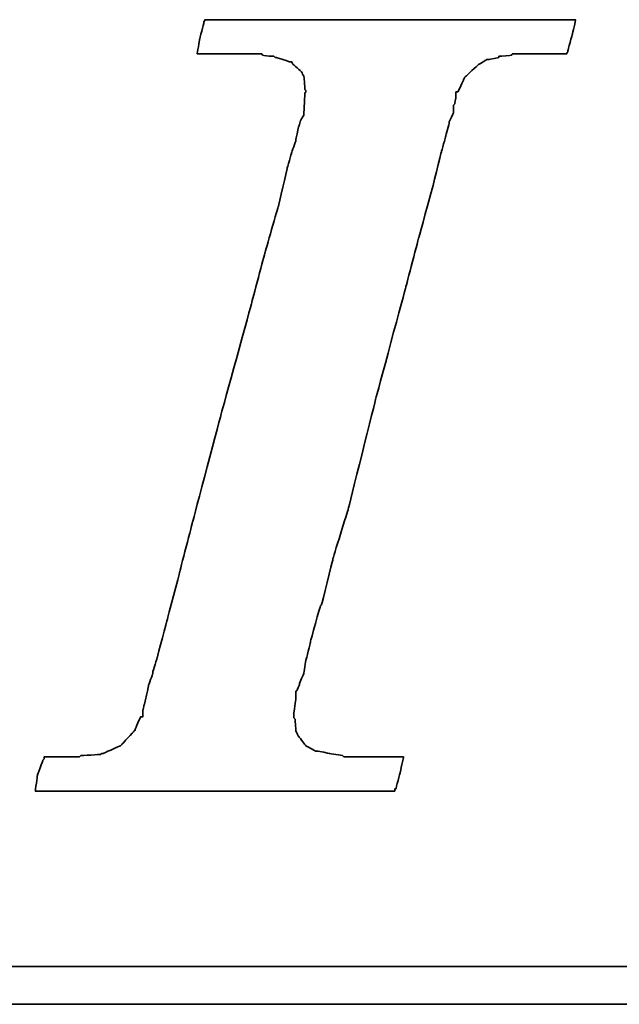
# Model space of a CAD drawing. Extents: x -262 to 1079, y 53 to 210.
# Tile 34 of 50: x 1015.63 to 1018.43, y 141.53 to 146.13. Entities that reach past the tile are written whole.
import ezdxf

# ---------------------------------------------------------------- set-up
doc = ezdxf.new("R2010")
doc.units = 0
doc.header["$MEASUREMENT"] = 0
doc.layers.add('DIM', color=4, linetype='CONTINUOUS')
doc.layers.add('layer 1', color=7, linetype='CONTINUOUS')

# ---------------------------------------------------------------- blocks, each defined once
blk = doc.blocks.new('TBI MOTION logo(完整正式版)')
at = {"layer": 'layer 1', "color": 22, "lineweight": 35}
for points, knots in [([(-40.59125, -7.94375), (-40.59125, -7.94375), (-40.97375, -7.94375), (-40.97375, -7.94375), (-40.97375, -7.94375), (-40.97375, -7.94375), (-41.38125, -7.94375), (-41.38125, -7.94375), (-41.38125, -7.94375), (-41.38125, -7.94375), (-41.54875, -7.94375), (-41.54875, -7.94375), (-41.54875, -7.94375), (-41.54875, -7.94375), (-41.59875, -7.94375), (-41.59875, -7.94375), (-41.59875, -7.94375), (-41.59875, -7.94375), (-41.88375, -7.94375), (-41.88375, -7.94375), (-41.88375, -7.94375), (-41.88375, -7.94375), (-41.90875, -7.91875), (-41.90875, -7.91875), (-41.90875, -7.91875), (-41.90875, -7.91875), (-42.19875, -7.87125), (-42.19875, -7.87125), (-42.19875, -7.87125), (-42.19875, -7.87125), (-42.43875, -7.82375), (-42.43875, -7.82375), (-42.43875, -7.82375), (-42.43875, -7.82375), (-42.45875, -7.82375), (-42.45875, -7.82375), (-42.45875, -7.82375), (-42.45875, -7.82375), (-42.48625, -7.82375), (-42.48625, -7.82375), (-42.48625, -7.82375), (-42.48625, -7.82375), (-42.67625, -7.72375), (-42.67625, -7.72375), (-42.67625, -7.72375), (-42.67625, -7.72375), (-42.70125, -7.70375), (-42.70125, -7.70375), (-42.70125, -7.70375), (-42.70125, -7.70375), (-42.72375, -7.67875), (-42.72375, -7.67875), (-42.72375, -7.67875), (-42.72375, -7.67875), (-42.86875, -7.48875), (-42.86875, -7.48875), (-42.86875, -7.48875), (-42.86875, -7.48875), (-42.89375, -7.43875), (-42.89375, -7.43875), (-42.89375, -7.43875), (-42.89375, -7.43875), (-42.91875, -7.38875), (-42.91875, -7.38875), (-42.91875, -7.38875), (-42.91875, -7.38875), (-42.93875, -7.12875), (-42.93875, -7.12875), (-42.93875, -7.12875), (-42.93875, -7.12875), (-42.96375, -7.10375), (-42.96375, -7.10375), (-42.96375, -7.10375), (-42.96375, -7.10375), (-42.96375, -7.05375), (-42.96375, -7.05375), (-42.96375, -7.05375), (-42.96375, -7.05375), (-42.96375, -7.00875), (-42.96375, -7.00875), (-42.96375, -7.00875), (-42.96375, -7.00875), (-42.91875, -6.69625), (-42.91875, -6.69625), (-42.91875, -6.69625), (-42.91875, -6.69625), (-42.91875, -6.62375), (-42.91875, -6.62375), (-42.91875, -6.62375), (-42.91875, -6.62375), (-42.91875, -6.59625), (-42.91875, -6.59625), (-42.91875, -6.59625), (-42.91875, -6.59625), (-42.91875, -6.57375), (-42.91875, -6.57375), (-42.91875, -6.57375), (-42.91875, -6.57375), (-42.91875, -6.52875), (-42.91875, -6.52875), (-42.91875, -6.52875), (-42.91875, -6.52875), (-42.89375, -6.50375), (-42.89375, -6.50375), (-42.89375, -6.50375), (-42.89375, -6.50375), (-42.84375, -6.38375), (-42.84375, -6.38375), (-42.84375, -6.38375), (-42.84375, -6.38375), (-42.84375, -6.35875), (-42.84375, -6.35875), (-42.84375, -6.35875), (-42.84375, -6.35875), (-42.74625, -6.14375), (-42.74625, -6.14375), (-42.74625, -6.14375), (-42.74625, -6.14375), (-42.70125, -5.85375), (-42.70125, -5.85375), (-42.70125, -5.85375), (-42.70125, -5.85375), (-42.60375, -5.47125), (-42.60375, -5.47125), (-42.60375, -5.47125), (-42.60375, -5.47125), (-42.60375, -5.44875), (-42.60375, -5.44875), (-42.60375, -5.44875), (-42.60375, -5.44875), (-42.38875, -4.67875), (-42.38875, -4.67875), (-42.38875, -4.67875), (-42.38875, -4.67875), (-42.36375, -4.65375), (-42.36375, -4.65375), (-42.36375, -4.65375), (-42.36375, -4.65375), (-42.12375, -3.69625), (-42.12375, -3.69625), (-42.12375, -3.69625), (-42.12375, -3.69625), (-42.12375, -3.67374), (-42.12375, -3.67374), (-42.12375, -3.67374), (-42.12375, -3.67374), (-41.78875, -2.59374), (-41.78875, -2.59374), (-41.78875, -2.59374), (-41.78875, -2.59374), (-41.18875, -0.19375), (-41.18875, -0.19375), (-41.18875, -0.19375), (-41.18875, -0.19375), (-40.54375, 2.20624), (-40.54375, 2.20624), (-40.54375, 2.20624), (-40.54375, 2.20624), (-40.25375, 3.30875), (-40.25375, 3.30875), (-40.25375, 3.30875), (-40.25375, 3.30875), (-39.98875, 4.27125), (-39.98875, 4.27125), (-39.98875, 4.27125), (-39.98875, 4.27125), (-39.77375, 5.13125), (-39.77375, 5.13125), (-39.77375, 5.13125), (-39.77375, 5.13125), (-39.67875, 5.47125), (-39.67875, 5.47125), (-39.67875, 5.47125), (-39.67875, 5.47125), (-39.60375, 5.75625), (-39.60375, 5.75625), (-39.60375, 5.75625), (-39.60375, 5.75625), (-39.60375, 5.78125), (-39.60375, 5.78125), (-39.60375, 5.78125), (-39.60375, 5.78125), (-39.50875, 5.97125), (-39.50875, 5.97125), (-39.50875, 5.97125), (-39.50875, 5.97125), (-39.50875, 6.13875), (-39.50875, 6.13875), (-39.50875, 6.13875), (-39.50875, 6.13875), (-39.48625, 6.16625), (-39.48625, 6.16625), (-39.48625, 6.16625), (-39.48625, 6.16625), (-39.46125, 6.28625), (-39.46125, 6.28625), (-39.46125, 6.28625), (-39.46125, 6.28625), (-39.46125, 6.42625), (-39.46125, 6.42625), (-39.46125, 6.42625), (-39.46125, 6.42625), (-39.41375, 6.42625), (-39.41375, 6.42625), (-39.41375, 6.42625), (-39.41375, 6.42625), (-39.29375, 6.69125), (-39.29375, 6.69125), (-39.29375, 6.69125), (-39.29375, 6.69125), (-39.26875, 6.74125), (-39.26875, 6.74125), (-39.26875, 6.74125), (-39.26875, 6.74125), (-39.24375, 6.76625), (-39.24375, 6.76625), (-39.24375, 6.76625), (-39.24375, 6.76625), (-38.98375, 7.00624), (-38.98375, 7.00624), (-38.98375, 7.00624), (-38.98375, 7.00624), (-38.95625, 7.02624), (-38.95625, 7.02624), (-38.95625, 7.02624), (-38.95625, 7.02624), (-38.78875, 7.12624), (-38.78875, 7.12624), (-38.78875, 7.12624), (-38.78875, 7.12624), (-38.76375, 7.12624), (-38.76375, 7.12624), (-38.76375, 7.12624), (-38.76375, 7.12624), (-38.74375, 7.12624), (-38.74375, 7.12624), (-38.74375, 7.12624), (-38.74375, 7.12624), (-38.52875, 7.17125), (-38.52875, 7.17125), (-38.52875, 7.17125), (-38.52875, 7.17125), (-38.52875, 7.19624), (-38.52875, 7.19624), (-38.52875, 7.19624), (-38.52875, 7.19624), (-38.50375, 7.19624), (-38.50375, 7.19624), (-38.50375, 7.19624), (-38.50375, 7.19624), (-38.26125, 7.21875), (-38.26125, 7.21875), (-38.26125, 7.21875), (-38.26125, 7.21875), (-38.23875, 7.24624), (-38.23875, 7.24624), (-38.23875, 7.24624), (-38.23875, 7.24624), (-38.21625, 7.24624), (-38.21625, 7.24624), (-38.21625, 7.24624), (-38.21625, 7.24624), (-38.18875, 7.24624), (-38.18875, 7.24624), (-38.18875, 7.24624), (-38.18875, 7.24624), (-37.90375, 7.24624), (-37.90375, 7.24624), (-37.90375, 7.24624), (-37.90375, 7.24624), (-37.85375, 7.24624), (-37.85375, 7.24624), (-37.85375, 7.24624), (-37.85375, 7.24624), (-37.75875, 7.24624), (-37.75875, 7.24624), (-37.75875, 7.24624), (-37.75875, 7.24624), (-37.42375, 7.24624), (-37.42375, 7.24624), (-37.42375, 7.24624), (-37.42375, 7.24624), (-37.08875, 7.24624), (-37.08875, 7.24624), (-37.08875, 7.24624), (-37.08875, 7.24624), (-37.06375, 7.24624), (-37.06375, 7.24624), (-37.06375, 7.24624), (-37.06375, 7.24624), (-37.06375, 7.26624), (-37.06375, 7.26624), (-37.06375, 7.26624), (-37.06375, 7.26624), (-37.03875, 7.29125), (-37.03875, 7.29125), (-37.03875, 7.29125), (-37.03875, 7.29125), (-37.03875, 7.31625), (-37.03875, 7.31625), (-37.03875, 7.31625), (-37.03875, 7.31625), (-36.94125, 7.67625), (-36.94125, 7.67625), (-36.94125, 7.67625), (-36.94125, 7.67625), (-36.86875, 7.98625), (-36.86875, 7.98625), (-36.86875, 7.98625), (-36.86875, 7.98625), (-36.98875, 7.98625), (-36.98875, 7.98625), (-36.98875, 7.98625), (-36.98875, 7.98625), (-37.42375, 7.98625), (-37.42375, 7.98625), (-37.42375, 7.98625), (-37.42375, 7.98625), (-37.94875, 7.98625), (-37.94875, 7.98625), (-37.94875, 7.98625), (-37.94875, 7.98625), (-38.57375, 7.98625), (-38.57375, 7.98625), (-38.57375, 7.98625), (-38.57375, 7.98625), (-39.29375, 7.98625), (-39.29375, 7.98625), (-39.29375, 7.98625), (-39.29375, 7.98625), (-40.82875, 7.98625), (-40.82875, 7.98625), (-40.82875, 7.98625), (-40.82875, 7.98625), (-42.36375, 7.98625), (-42.36375, 7.98625), (-42.36375, 7.98625), (-42.36375, 7.98625), (-43.08375, 7.98625), (-43.08375, 7.98625), (-43.08375, 7.98625), (-43.08375, 7.98625), (-43.70875, 7.98625), (-43.70875, 7.98625), (-43.70875, 7.98625), (-43.70875, 7.98625), (-44.23375, 7.98625), (-44.23375, 7.98625), (-44.23375, 7.98625), (-44.23375, 7.98625), (-44.66875, 7.98625), (-44.66875, 7.98625), (-44.66875, 7.98625), (-44.66875, 7.98625), (-44.88375, 7.98625), (-44.88375, 7.98625), (-44.88375, 7.98625), (-44.88375, 7.98625), (-44.90875, 7.94125), (-44.90875, 7.94125), (-44.90875, 7.94125), (-44.90875, 7.94125), (-44.90875, 7.91625), (-44.90875, 7.91625), (-44.90875, 7.91625), (-44.90875, 7.91625), (-45.00375, 7.55625), (-45.00375, 7.55625), (-45.00375, 7.55625), (-45.00375, 7.55625), (-45.05375, 7.24624), (-45.05375, 7.24624), (-45.05375, 7.24624), (-45.05375, 7.24624), (-44.61875, 7.24624), (-44.61875, 7.24624), (-44.61875, 7.24624), (-44.61875, 7.24624), (-44.11375, 7.24624), (-44.11375, 7.24624), (-44.11375, 7.24624), (-44.11375, 7.24624), (-43.99375, 7.24624), (-43.99375, 7.24624), (-43.99375, 7.24624), (-43.99375, 7.24624), (-43.94625, 7.24624), (-43.94625, 7.24624), (-43.94625, 7.24624), (-43.94625, 7.24624), (-43.92374, 7.24624), (-43.92374, 7.24624), (-43.92374, 7.24624), (-43.92374, 7.24624), (-43.65875, 7.24624), (-43.65875, 7.24624), (-43.65875, 7.24624), (-43.65875, 7.24624), (-43.63875, 7.21875), (-43.63875, 7.21875), (-43.63875, 7.21875), (-43.63875, 7.21875), (-43.46875, 7.19624), (-43.46875, 7.19624), (-43.46875, 7.19624), (-43.46875, 7.19624), (-43.39875, 7.19624), (-43.39875, 7.19624), (-43.39875, 7.19624), (-43.39875, 7.19624), (-43.37125, 7.17125), (-43.37125, 7.17125), (-43.37125, 7.17125), (-43.37125, 7.17125), (-43.34875, 7.17125), (-43.34875, 7.17125), (-43.34875, 7.17125), (-43.34875, 7.17125), (-43.20375, 7.12624), (-43.20375, 7.12624), (-43.20375, 7.12624), (-43.20375, 7.12624), (-43.05875, 7.07624), (-43.05875, 7.07624), (-43.05875, 7.07624), (-43.05875, 7.07624), (-43.01375, 7.07624), (-43.01375, 7.07624), (-43.01375, 7.07624), (-43.01375, 7.07624), (-42.98875, 7.02624), (-42.98875, 7.02624), (-42.98875, 7.02624), (-42.98875, 7.02624), (-42.79875, 6.86125), (-42.79875, 6.86125), (-42.79875, 6.86125), (-42.79875, 6.86125), (-42.77375, 6.81125), (-42.77375, 6.81125), (-42.77375, 6.81125), (-42.77375, 6.81125), (-42.74625, 6.76625), (-42.74625, 6.76625), (-42.74625, 6.76625), (-42.74625, 6.76625), (-42.72375, 6.47625), (-42.72375, 6.47625), (-42.72375, 6.47625), (-42.72375, 6.47625), (-42.70125, 6.45124), (-42.70125, 6.45124), (-42.70125, 6.45124), (-42.70125, 6.45124), (-42.70125, 6.42625), (-42.70125, 6.42625), (-42.70125, 6.42625), (-42.70125, 6.42625), (-42.72375, 6.40625), (-42.72375, 6.40625), (-42.72375, 6.40625), (-42.72375, 6.40625), (-42.74625, 5.97125), (-42.74625, 5.97125), (-42.74625, 5.97125), (-42.74625, 5.97125), (-42.74625, 5.94625), (-42.74625, 5.94625), (-42.74625, 5.94625), (-42.74625, 5.94625), (-42.74625, 5.92625), (-42.74625, 5.92625), (-42.74625, 5.92625), (-42.74625, 5.92625), (-42.77375, 5.87625), (-42.77375, 5.87625), (-42.77375, 5.87625), (-42.77375, 5.87625), (-42.81875, 5.80625), (-42.81875, 5.80625), (-42.81875, 5.80625), (-42.81875, 5.80625), (-42.86875, 5.63625), (-42.86875, 5.63625), (-42.86875, 5.63625), (-42.86875, 5.63625), (-42.91875, 5.39625), (-42.91875, 5.39625), (-42.91875, 5.39625), (-42.91875, 5.39625), (-42.91875, 5.37124), (-42.91875, 5.37124), (-42.91875, 5.37124), (-42.91875, 5.37124), (-43.01375, 5.10874), (-43.01375, 5.10874), (-43.01375, 5.10874), (-43.01375, 5.10874), (-43.10875, 4.77124), (-43.10875, 4.77124), (-43.10875, 4.77124), (-43.10875, 4.77124), (-43.29875, 3.95625), (-43.29875, 3.95625), (-43.29875, 3.95625), (-43.29875, 3.95625), (-43.58875, 2.95125), (-43.58875, 2.95125), (-43.58875, 2.95125), (-43.58875, 2.95125), (-43.87375, 1.87125), (-43.87375, 1.87125), (-43.87375, 1.87125), (-43.87375, 1.87125), (-44.52625, -0.50374), (-44.52625, -0.50374), (-44.52625, -0.50374), (-44.52625, -0.50374), (-45.14875, -2.85375), (-45.14875, -2.85375), (-45.14875, -2.85375), (-45.14875, -2.85375), (-45.43375, -3.95875), (-45.43375, -3.95875), (-45.43375, -3.95875), (-45.43375, -3.95875), (-45.69875, -4.96875), (-45.69875, -4.96875), (-45.69875, -4.96875), (-45.69875, -4.96875), (-45.91375, -5.78375), (-45.91375, -5.78375), (-45.91375, -5.78375), (-45.91375, -5.78375), (-46.01375, -6.11875), (-46.01375, -6.11875), (-46.01375, -6.11875), (-46.01375, -6.11875), (-46.01375, -6.14375), (-46.01375, -6.14375), (-46.01375, -6.14375), (-46.01375, -6.14375), (-46.10875, -6.40875), (-46.10875, -6.40875), (-46.10875, -6.40875), (-46.10875, -6.40875), (-46.15375, -6.64875), (-46.15375, -6.64875), (-46.15375, -6.64875), (-46.15375, -6.64875), (-46.20375, -6.83875), (-46.20375, -6.83875), (-46.20375, -6.83875), (-46.20375, -6.83875), (-46.22875, -6.93375), (-46.22875, -6.93375), (-46.22875, -6.93375), (-46.22875, -6.93375), (-46.22875, -7.07875), (-46.22875, -7.07875), (-46.22875, -7.07875), (-46.22875, -7.07875), (-46.27375, -7.07875), (-46.27375, -7.07875), (-46.27375, -7.07875), (-46.27375, -7.07875), (-46.39375, -7.34375), (-46.39375, -7.34375), (-46.39375, -7.34375), (-46.39375, -7.34375), (-46.39375, -7.36875), (-46.39375, -7.36875), (-46.39375, -7.36875), (-46.39375, -7.36875), (-46.42125, -7.38875), (-46.42125, -7.38875), (-46.42125, -7.38875), (-46.42125, -7.38875), (-46.68375, -7.67875), (-46.68375, -7.67875), (-46.68375, -7.67875), (-46.68375, -7.67875), (-46.70875, -7.70375), (-46.70875, -7.70375), (-46.70875, -7.70375), (-46.70875, -7.70375), (-46.75375, -7.72375), (-46.75375, -7.72375), (-46.75375, -7.72375), (-46.75375, -7.72375), (-47.08875, -7.87125), (-47.08875, -7.87125), (-47.08875, -7.87125), (-47.08875, -7.87125), (-47.11625, -7.87125), (-47.11625, -7.87125), (-47.11625, -7.87125), (-47.11625, -7.87125), (-47.13875, -7.89375), (-47.13875, -7.89375), (-47.13875, -7.89375), (-47.13875, -7.89375), (-47.56875, -7.91875), (-47.56875, -7.91875), (-47.56875, -7.91875), (-47.56875, -7.91875), (-47.59625, -7.94375), (-47.59625, -7.94375), (-47.59625, -7.94375), (-47.59625, -7.94375), (-47.64375, -7.94375), (-47.64375, -7.94375), (-47.64375, -7.94375), (-47.64375, -7.94375), (-47.73625, -7.94375), (-47.73625, -7.94375), (-47.73625, -7.94375), (-47.73625, -7.94375), (-48.07375, -7.94375), (-48.07375, -7.94375), (-48.07375, -7.94375), (-48.07375, -7.94375), (-48.36125, -7.94375), (-48.36125, -7.94375), (-48.36125, -7.94375), (-48.36125, -7.94375), (-48.36125, -7.96625), (-48.36125, -7.96625), (-48.36125, -7.96625), (-48.36125, -7.96625), (-48.36125, -7.99125), (-48.36125, -7.99125), (-48.36125, -7.99125), (-48.36125, -7.99125), (-48.38875, -8.01375), (-48.38875, -8.01375), (-48.38875, -8.01375), (-48.38875, -8.01375), (-48.50875, -8.34875), (-48.50875, -8.34875), (-48.50875, -8.34875), (-48.50875, -8.34875), (-48.55375, -8.68625), (-48.55375, -8.68625), (-48.55375, -8.68625), (-48.55375, -8.68625), (-48.45875, -8.68625), (-48.45875, -8.68625), (-48.45875, -8.68625), (-48.45875, -8.68625), (-48.07375, -8.68625), (-48.07375, -8.68625), (-48.07375, -8.68625), (-48.07375, -8.68625), (-47.52375, -8.68625), (-47.52375, -8.68625), (-47.52375, -8.68625), (-47.52375, -8.68625), (-46.92375, -8.68625), (-46.92375, -8.68625), (-46.92375, -8.68625), (-46.92375, -8.68625), (-46.25375, -8.68625), (-46.25375, -8.68625), (-46.25375, -8.68625), (-46.25375, -8.68625), (-46.20375, -8.68625), (-46.20375, -8.68625), (-46.20375, -8.68625), (-46.20375, -8.68625), (-44.71375, -8.68625), (-44.71375, -8.68625), (-44.71375, -8.68625), (-44.71375, -8.68625), (-43.22875, -8.68625), (-43.22875, -8.68625), (-43.22875, -8.68625), (-43.22875, -8.68625), (-42.55875, -8.68625), (-42.55875, -8.68625), (-42.55875, -8.68625), (-42.55875, -8.68625), (-42.50875, -8.68625), (-42.50875, -8.68625), (-42.50875, -8.68625), (-42.50875, -8.68625), (-41.93375, -8.68625), (-41.93375, -8.68625), (-41.93375, -8.68625), (-41.93375, -8.68625), (-41.38125, -8.68625), (-41.38125, -8.68625), (-41.38125, -8.68625), (-41.38125, -8.68625), (-40.97375, -8.68625), (-40.97375, -8.68625), (-40.97375, -8.68625), (-40.97375, -8.68625), (-40.78125, -8.68625), (-40.78125, -8.68625), (-40.78125, -8.68625), (-40.78125, -8.68625), (-40.78125, -8.63875), (-40.78125, -8.63875), (-40.78125, -8.63875), (-40.78125, -8.63875), (-40.75875, -8.63875), (-40.75875, -8.63875), (-40.75875, -8.63875), (-40.75875, -8.63875), (-40.66375, -8.27875), (-40.66375, -8.27875), (-40.66375, -8.27875), (-40.66375, -8.27875), (-40.59125, -7.94375), (-40.59125, -7.94375)], [0, 0, 0, 0, 0.00558659, 0.00558659, 0.00558659, 0.0055866, 0.01117318, 0.01117318, 0.01117318, 0.01117319, 0.01675978, 0.01675978, 0.01675978, 0.01675979, 0.02234637, 0.02234637, 0.02234637, 0.02234638, 0.02793296, 0.02793296, 0.02793296, 0.02793297, 0.03351955, 0.03351955, 0.03351955, 0.03351956, 0.03910615, 0.03910615, 0.03910615, 0.03910616, 0.04469274, 0.04469274, 0.04469274, 0.04469275, 0.05027933, 0.05027933, 0.05027933, 0.05027934, 0.05586592, 0.05586592, 0.05586592, 0.05586593, 0.06145251, 0.06145251, 0.06145251, 0.06145252, 0.06703911, 0.06703911, 0.06703911, 0.06703912, 0.0726257, 0.0726257, 0.0726257, 0.07262571, 0.07821229, 0.07821229, 0.07821229, 0.0782123, 0.08379888, 0.08379888, 0.08379888, 0.08379889, 0.08938547, 0.08938547, 0.08938547, 0.08938548, 0.09497207, 0.09497207, 0.09497207, 0.09497208, 0.10055866, 0.10055866, 0.10055866, 0.10055867, 0.10614525, 0.10614525, 0.10614525, 0.10614526, 0.11173184, 0.11173184, 0.11173184, 0.11173185, 0.11731844, 0.11731844, 0.11731844, 0.11731845, 0.12290503, 0.12290503, 0.12290503, 0.12290504, 0.12849162, 0.12849162, 0.12849162, 0.12849163, 0.13407821, 0.13407821, 0.13407821, 0.13407822, 0.1396648, 0.1396648, 0.1396648, 0.13966481, 0.1452514, 0.1452514, 0.1452514, 0.14525141, 0.15083799, 0.15083799, 0.15083799, 0.150838, 0.15642458, 0.15642458, 0.15642458, 0.15642459, 0.16201117, 0.16201117, 0.16201117, 0.16201118, 0.16759777, 0.16759777, 0.16759777, 0.16759778, 0.17318436, 0.17318436, 0.17318436, 0.17318437, 0.17877095, 0.17877095, 0.17877095, 0.17877096, 0.18435754, 0.18435754, 0.18435754, 0.18435755, 0.18994413, 0.18994413, 0.18994413, 0.18994414, 0.19553073, 0.19553073, 0.19553073, 0.19553074, 0.20111732, 0.20111732, 0.20111732, 0.20111733, 0.20670391, 0.20670391, 0.20670391, 0.20670392, 0.2122905, 0.2122905, 0.2122905, 0.21229051, 0.21787709, 0.21787709, 0.21787709, 0.2178771, 0.22346369, 0.22346369, 0.22346369, 0.2234637, 0.22905028, 0.22905028, 0.22905028, 0.22905029, 0.23463687, 0.23463687, 0.23463687, 0.23463688, 0.24022346, 0.24022346, 0.24022346, 0.24022347, 0.24581006, 0.24581006, 0.24581006, 0.24581007, 0.25139665, 0.25139665, 0.25139665, 0.25139666, 0.25698324, 0.25698324, 0.25698324, 0.25698325, 0.26256983, 0.26256983, 0.26256983, 0.26256984, 0.26815642, 0.26815642, 0.26815642, 0.26815643, 0.27374302, 0.27374302, 0.27374302, 0.27374303, 0.27932961, 0.27932961, 0.27932961, 0.27932962, 0.2849162, 0.2849162, 0.2849162, 0.28491621, 0.29050279, 0.29050279, 0.29050279, 0.2905028, 0.29608939, 0.29608939, 0.29608939, 0.2960894, 0.30167598, 0.30167598, 0.30167598, 0.30167599, 0.30726257, 0.30726257, 0.30726257, 0.30726258, 0.31284916, 0.31284916, 0.31284916, 0.31284917, 0.31843575, 0.31843575, 0.31843575, 0.31843576, 0.32402235, 0.32402235, 0.32402235, 0.32402236, 0.32960894, 0.32960894, 0.32960894, 0.32960895, 0.33519553, 0.33519553, 0.33519553, 0.33519554, 0.34078212, 0.34078212, 0.34078212, 0.34078213, 0.34636872, 0.34636872, 0.34636872, 0.34636873, 0.35195531, 0.35195531, 0.35195531, 0.35195532, 0.3575419, 0.3575419, 0.3575419, 0.35754191, 0.36312849, 0.36312849, 0.36312849, 0.3631285, 0.36871508, 0.36871508, 0.36871508, 0.36871509, 0.37430168, 0.37430168, 0.37430168, 0.37430169, 0.37988827, 0.37988827, 0.37988827, 0.37988828, 0.38547486, 0.38547486, 0.38547486, 0.38547487, 0.39106145, 0.39106145, 0.39106145, 0.39106146, 0.39664804, 0.39664804, 0.39664804, 0.39664805, 0.40223464, 0.40223464, 0.40223464, 0.40223465, 0.40782123, 0.40782123, 0.40782123, 0.40782124, 0.41340782, 0.41340782, 0.41340782, 0.41340783, 0.41899441, 0.41899441, 0.41899441, 0.41899442, 0.42458101, 0.42458101, 0.42458101, 0.42458102, 0.4301676, 0.4301676, 0.4301676, 0.43016761, 0.43575419, 0.43575419, 0.43575419, 0.4357542, 0.44134078, 0.44134078, 0.44134078, 0.44134079, 0.44692737, 0.44692737, 0.44692737, 0.44692738, 0.45251397, 0.45251397, 0.45251397, 0.45251398, 0.45810056, 0.45810056, 0.45810056, 0.45810057, 0.46368715, 0.46368715, 0.46368715, 0.46368716, 0.46927374, 0.46927374, 0.46927374, 0.46927375, 0.47486034, 0.47486034, 0.47486034, 0.47486035, 0.48044693, 0.48044693, 0.48044693, 0.48044694, 0.48603352, 0.48603352, 0.48603352, 0.48603353, 0.49162011, 0.49162011, 0.49162011, 0.49162012, 0.4972067, 0.4972067, 0.4972067, 0.49720671, 0.5027933, 0.5027933, 0.5027933, 0.50279331, 0.50837989, 0.50837989, 0.50837989, 0.5083799, 0.51396648, 0.51396648, 0.51396648, 0.51396649, 0.51955307, 0.51955307, 0.51955307, 0.51955308, 0.52513966, 0.52513966, 0.52513966, 0.52513967, 0.53072626, 0.53072626, 0.53072626, 0.53072627, 0.53631285, 0.53631285, 0.53631285, 0.53631286, 0.54189944, 0.54189944, 0.54189944, 0.54189945, 0.54748603, 0.54748603, 0.54748603, 0.54748604, 0.55307263, 0.55307263, 0.55307263, 0.55307264, 0.55865922, 0.55865922, 0.55865922, 0.55865923, 0.56424581, 0.56424581, 0.56424581, 0.56424582, 0.5698324, 0.5698324, 0.5698324, 0.56983241, 0.57541899, 0.57541899, 0.57541899, 0.575419, 0.58100559, 0.58100559, 0.58100559, 0.5810056, 0.58659218, 0.58659218, 0.58659218, 0.58659219, 0.59217877, 0.59217877, 0.59217877, 0.59217878, 0.59776536, 0.59776536, 0.59776536, 0.59776537, 0.60335196, 0.60335196, 0.60335196, 0.60335197, 0.60893855, 0.60893855, 0.60893855, 0.60893856, 0.61452514, 0.61452514, 0.61452514, 0.61452515, 0.62011173, 0.62011173, 0.62011173, 0.62011174, 0.62569832, 0.62569832, 0.62569832, 0.62569833, 0.63128492, 0.63128492, 0.63128492, 0.63128493, 0.63687151, 0.63687151, 0.63687151, 0.63687152, 0.6424581, 0.6424581, 0.6424581, 0.64245811, 0.64804469, 0.64804469, 0.64804469, 0.6480447, 0.65363128, 0.65363128, 0.65363128, 0.65363129, 0.65921788, 0.65921788, 0.65921788, 0.65921789, 0.66480447, 0.66480447, 0.66480447, 0.66480448, 0.67039106, 0.67039106, 0.67039106, 0.67039107, 0.67597765, 0.67597765, 0.67597765, 0.67597766, 0.68156425, 0.68156425, 0.68156425, 0.68156426, 0.68715084, 0.68715084, 0.68715084, 0.68715085, 0.69273743, 0.69273743, 0.69273743, 0.69273744, 0.69832402, 0.69832402, 0.69832402, 0.69832403, 0.70391061, 0.70391061, 0.70391061, 0.70391062, 0.70949721, 0.70949721, 0.70949721, 0.70949722, 0.7150838, 0.7150838, 0.7150838, 0.71508381, 0.72067039, 0.72067039, 0.72067039, 0.7206704, 0.72625698, 0.72625698, 0.72625698, 0.72625699, 0.73184358, 0.73184358, 0.73184358, 0.73184359, 0.73743017, 0.73743017, 0.73743017, 0.73743018, 0.74301676, 0.74301676, 0.74301676, 0.74301677, 0.74860335, 0.74860335, 0.74860335, 0.74860336, 0.75418994, 0.75418994, 0.75418994, 0.75418995, 0.75977654, 0.75977654, 0.75977654, 0.75977655, 0.76536313, 0.76536313, 0.76536313, 0.76536314, 0.77094972, 0.77094972, 0.77094972, 0.77094973, 0.77653631, 0.77653631, 0.77653631, 0.77653632, 0.78212291, 0.78212291, 0.78212291, 0.78212292, 0.7877095, 0.7877095, 0.7877095, 0.78770951, 0.79329609, 0.79329609, 0.79329609, 0.7932961, 0.79888268, 0.79888268, 0.79888268, 0.79888269, 0.80446927, 0.80446927, 0.80446927, 0.80446928, 0.81005587, 0.81005587, 0.81005587, 0.81005588, 0.81564246, 0.81564246, 0.81564246, 0.81564247, 0.82122905, 0.82122905, 0.82122905, 0.82122906, 0.82681564, 0.82681564, 0.82681564, 0.82681565, 0.83240223, 0.83240223, 0.83240223, 0.83240224, 0.83798883, 0.83798883, 0.83798883, 0.83798884, 0.84357542, 0.84357542, 0.84357542, 0.84357543, 0.84916201, 0.84916201, 0.84916201, 0.84916202, 0.8547486, 0.8547486, 0.8547486, 0.85474861, 0.8603352, 0.8603352, 0.8603352, 0.86033521, 0.86592179, 0.86592179, 0.86592179, 0.8659218, 0.87150838, 0.87150838, 0.87150838, 0.87150839, 0.87709497, 0.87709497, 0.87709497, 0.87709498, 0.88268156, 0.88268156, 0.88268156, 0.88268157, 0.88826816, 0.88826816, 0.88826816, 0.88826817, 0.89385475, 0.89385475, 0.89385475, 0.89385476, 0.89944134, 0.89944134, 0.89944134, 0.89944135, 0.90502793, 0.90502793, 0.90502793, 0.90502794, 0.91061453, 0.91061453, 0.91061453, 0.91061454, 0.91620112, 0.91620112, 0.91620112, 0.91620113, 0.92178771, 0.92178771, 0.92178771, 0.92178772, 0.9273743, 0.9273743, 0.9273743, 0.92737431, 0.93296089, 0.93296089, 0.93296089, 0.9329609, 0.93854749, 0.93854749, 0.93854749, 0.9385475, 0.94413408, 0.94413408, 0.94413408, 0.94413409, 0.94972067, 0.94972067, 0.94972067, 0.94972068, 0.95530726, 0.95530726, 0.95530726, 0.95530727, 0.96089385, 0.96089385, 0.96089385, 0.96089386, 0.96648045, 0.96648045, 0.96648045, 0.96648046, 0.97206704, 0.97206704, 0.97206704, 0.97206705, 0.97765363, 0.97765363, 0.97765363, 0.97765364, 0.98324022, 0.98324022, 0.98324022, 0.98324023, 0.98882682, 0.98882682, 0.98882682, 0.98882683, 0.99441341, 0.99441341, 0.99441341, 0.99441342, 1, 1, 1, 1]), ([(75.90875, -9.47875), (75.90875, -9.47875), (75.90875, -12.28625), (75.90875, -12.28625), (75.90875, -12.28625), (75.90875, -12.28625), (75.90875, -12.47875), (75.90875, -12.47875), (75.90875, -12.47875), (75.90875, -12.47875), (75.71625, -12.47875), (75.71625, -12.47875), (75.71625, -12.47875), (75.71625, -12.47875), (-88.32875, -12.47875), (-88.32875, -12.47875), (-88.32875, -12.47875), (-88.32875, -12.47875), (-88.32875, -13.29375), (-88.32875, -13.29375), (-88.32875, -13.29375), (-88.32875, -13.29375), (82.89125, -13.29375), (82.89125, -13.29375), (82.89125, -13.29375), (82.89125, -13.29375), (75.90875, -9.47875), (75.90875, -9.47875)], [0, 0, 0, 0, 0.14285714, 0.14285714, 0.14285714, 0.14285715, 0.28571429, 0.28571429, 0.28571429, 0.2857143, 0.42857143, 0.42857143, 0.42857143, 0.42857144, 0.57142857, 0.57142857, 0.57142857, 0.57142858, 0.71428571, 0.71428571, 0.71428571, 0.71428572, 0.85714286, 0.85714286, 0.85714286, 0.85714287, 1, 1, 1, 1])]:
    blk.add_open_spline(points, degree=3, knots=knots, dxfattribs=at)

msp = doc.modelspace()

# ---------------------------------------------------------------- block references
at = {"layer": 'DIM', "xscale": 0.2159999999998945, "yscale": 0.2159999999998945, "zscale": 0.2159999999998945}
msp.add_blockref('TBI MOTION logo(完整正式版)', (1026.1866, 144.4047), dxfattribs=at)

doc.saveas('drawing.dxf')
